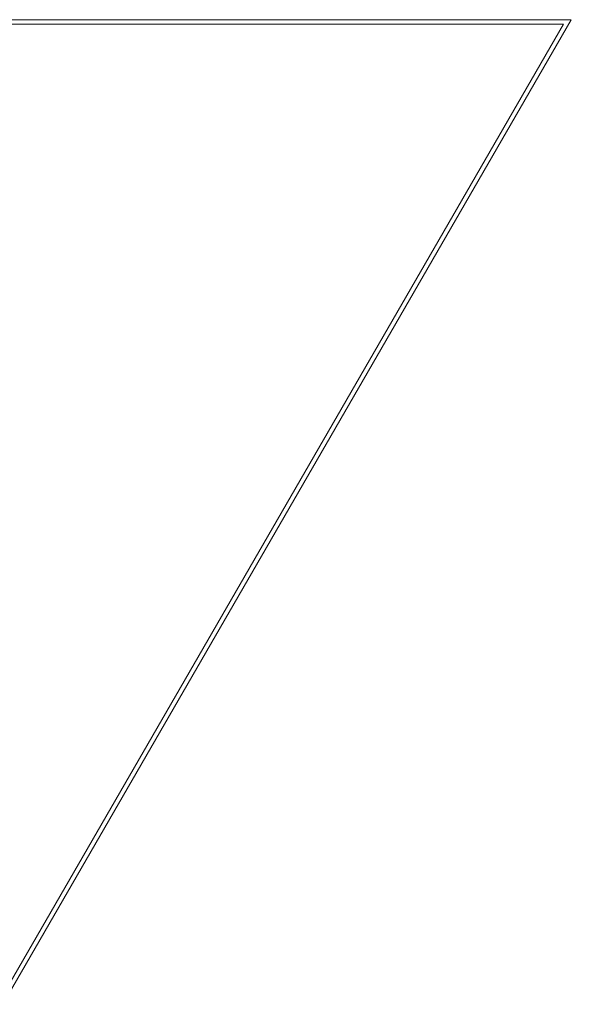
# Model space of a CAD drawing. Header units: inches. Extents: x 2.5 to 62, y 14.4 to 40.2.
# Tile 6 of 6: x 47.5 to 62, y 14.4 to 40.2. Entities that reach past the tile are written whole.
import ezdxf

# ---------------------------------------------------------------- set-up
doc = ezdxf.new("R2010")
doc.units = ezdxf.units.IN
doc.header["$MEASUREMENT"] = 0
doc.linetypes.add('SLD-Solid', pattern=[0])

msp = doc.modelspace()

# ---------------------------------------------------------------- linework, layer by layer
at = {"color": 7, "linetype": 'SLD-Solid', "lineweight": 15}
for p, q in [((2.466, 40.181), (61.966, 40.181)), ((2.67, 40.063), (61.761, 40.063)), ((61.761, 40.063), (2.67, 40.063)), ((61.761, 40.063), (47.023, 14.535)), ((47.023, 14.535), (61.761, 40.063)), ((61.966, 40.181), (47.091, 14.416))]:
    msp.add_line(p, q, dxfattribs=at)

doc.saveas('drawing.dxf')
